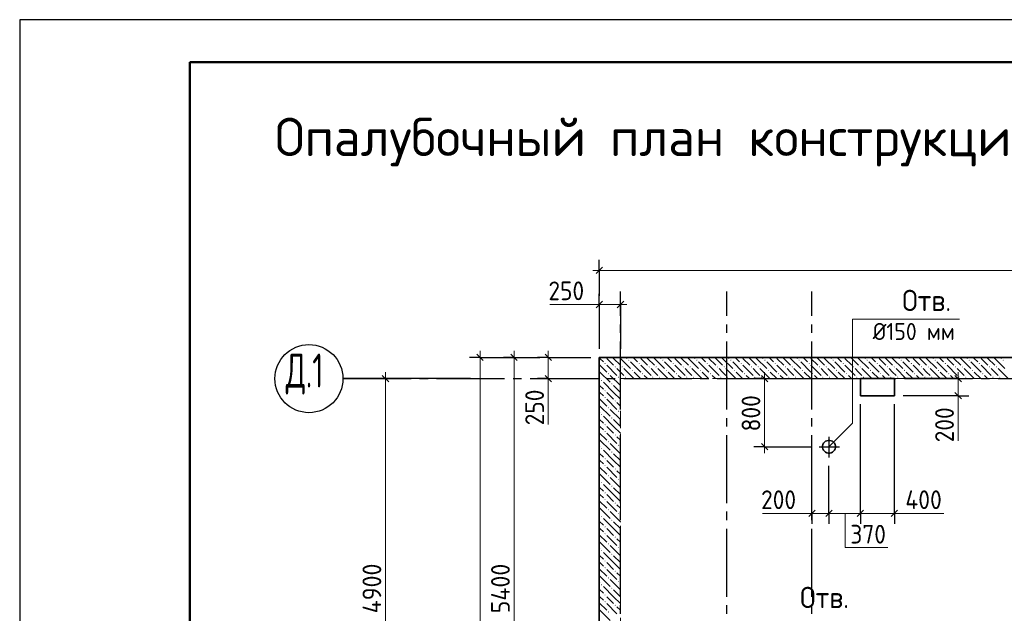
# Model space of a CAD drawing. Header units: millimetres. Extents: x 0 to 59400, y 0 to 42000.
# Tile 4 of 31: x 0 to 11574, y 35025 to 42000. Entities that reach past the tile are written whole.
import ezdxf

# ---------------------------------------------------------------- set-up
doc = ezdxf.new("R2010")
doc.units = ezdxf.units.MM
doc.linetypes.add('______2', pattern=[270, 200, -70])
doc.linetypes.add('______5', pattern=[1100, 800, -100, 100, -100])
for name, color, linetype, lineweight in [('Standard', 7, 'Continuous', 25), ('ЖБ Перекрытие верхний уровень', 7, 'Continuous', 18), ('Общий01', 7, 'Continuous', 13), ('Примечания', 7, 'Continuous', 13), ('Размерная линия_ общее', 7, 'Continuous', 13), ('Текст_ общее', 7, 'Continuous', 25)]:
    doc.layers.add(name, color=color, linetype=linetype, lineweight=lineweight)
doc.layers.add('ЖБ Стена верхний уровень', color=7, linetype='______2', lineweight=13, true_color=0x656565)
doc.layers.add('Оси', color=7, linetype='______5', lineweight=13, true_color=0x656565)
doc.styles.add('ISOCPEUR', font='txt')

msp = doc.modelspace()

# ---------------------------------------------------------------- hatches: boundary and pattern name
at = {"layer": 'ЖБ Стена верхний уровень', "linetype": 'Continuous', "lineweight": 18, "transparency": 33554687}
for points in [[(6874, 37960), (6881, 37966), (6887, 37960), (6881, 37953)], [(7154, 38000), (7161, 38006), (7167, 38000), (7161, 37993)], [(7274, 37960), (7281, 37966), (7287, 37960), (7281, 37953)], [(7554, 38000), (7561, 38006), (7567, 38000), (7561, 37993)], [(7674, 37960), (7681, 37966), (7687, 37960), (7681, 37953)], [(7954, 38000), (7961, 38006), (7967, 38000), (7961, 37993)], [(8074, 37960), (8081, 37966), (8087, 37960), (8081, 37953)], [(8354, 38000), (8361, 38006), (8367, 38000), (8361, 37993)], [(8474, 37960), (8481, 37966), (8487, 37960), (8481, 37953)], [(8754, 38000), (8761, 38006), (8767, 38000), (8761, 37993)], [(8874, 37960), (8881, 37966), (8887, 37960), (8881, 37953)], [(9154, 38000), (9161, 38006), (9167, 38000), (9161, 37993)], [(9274, 37960), (9281, 37966), (9287, 37960), (9281, 37953)], [(9554, 38000), (9561, 38006), (9567, 38000), (9561, 37993)], [(9674, 37960), (9681, 37966), (9687, 37960), (9681, 37953)], [(9954, 38000), (9961, 38006), (9967, 38000), (9961, 37993)], [(10074, 37960), (10081, 37966), (10087, 37960), (10081, 37953)], [(10354, 38000), (10361, 38006), (10367, 38000), (10361, 37993)], [(10474, 37960), (10481, 37966), (10487, 37960), (10481, 37953)], [(10754, 38000), (10761, 38006), (10767, 38000), (10761, 37993)], [(10874, 37960), (10881, 37966), (10887, 37960), (10881, 37953)], [(11154, 38000), (11161, 38006), (11167, 38000), (11161, 37993)], [(11274, 37960), (11281, 37966), (11287, 37960), (11281, 37953)], [(11554, 38000), (11561, 38006), (11567, 38000), (11561, 37993)], [(6994, 37920), (7001, 37926), (7007, 37920), (7001, 37913)], [(7074, 37920), (7081, 37926), (7087, 37920), (7081, 37913)], [(7194, 37880), (7201, 37886), (7207, 37880), (7201, 37873)], [(7394, 37920), (7401, 37926), (7407, 37920), (7401, 37913)], [(7474, 37920), (7481, 37926), (7487, 37920), (7481, 37913)], [(7594, 37880), (7601, 37886), (7607, 37880), (7601, 37873)], [(7794, 37920), (7801, 37926), (7807, 37920), (7801, 37913)], [(7874, 37920), (7881, 37926), (7887, 37920), (7881, 37913)], [(7994, 37880), (8001, 37886), (8007, 37880), (8001, 37873)], [(8194, 37920), (8201, 37926), (8207, 37920), (8201, 37913)], [(8274, 37920), (8281, 37926), (8287, 37920), (8281, 37913)], [(8394, 37880), (8401, 37886), (8407, 37880), (8401, 37873)], [(8594, 37920), (8601, 37926), (8607, 37920), (8601, 37913)], [(8674, 37920), (8681, 37926), (8687, 37920), (8681, 37913)], [(8794, 37880), (8801, 37886), (8807, 37880), (8801, 37873)], [(8994, 37920), (9001, 37926), (9007, 37920), (9001, 37913)], [(9074, 37920), (9081, 37926), (9087, 37920), (9081, 37913)], [(9194, 37880), (9201, 37886), (9207, 37880), (9201, 37873)], [(9394, 37920), (9401, 37926), (9407, 37920), (9401, 37913)], [(9474, 37920), (9481, 37926), (9487, 37920), (9481, 37913)], [(9594, 37880), (9601, 37886), (9607, 37880), (9601, 37873)], [(9794, 37920), (9801, 37926), (9807, 37920), (9801, 37913)], [(9874, 37920), (9881, 37926), (9887, 37920), (9881, 37913)], [(9994, 37880), (10001, 37886), (10007, 37880), (10001, 37873)], [(10194, 37920), (10201, 37926), (10207, 37920), (10201, 37913)], [(10274, 37920), (10281, 37926), (10287, 37920), (10281, 37913)], [(10394, 37880), (10401, 37886), (10407, 37880), (10401, 37873)], [(10594, 37920), (10601, 37926), (10607, 37920), (10601, 37913)], [(10674, 37920), (10681, 37926), (10687, 37920), (10681, 37913)], [(10794, 37880), (10801, 37886), (10807, 37880), (10801, 37873)], [(10994, 37920), (11001, 37926), (11007, 37920), (11001, 37913)], [(11074, 37920), (11081, 37926), (11087, 37920), (11081, 37913)], [(11194, 37880), (11201, 37886), (11207, 37880), (11201, 37873)], [(11394, 37920), (11401, 37926), (11407, 37920), (11401, 37913)], [(11474, 37920), (11481, 37926), (11487, 37920), (11481, 37913)], [(6834, 37760), (6841, 37766), (6847, 37760), (6841, 37753)], [(6914, 37840), (6921, 37846), (6927, 37840), (6921, 37833)], [(7034, 37800), (7041, 37806), (7047, 37800), (7041, 37793)], [(7114, 37800), (7121, 37806), (7127, 37800), (7121, 37793)], [(7314, 37840), (7321, 37846), (7327, 37840), (7321, 37833)], [(7434, 37800), (7441, 37806), (7447, 37800), (7441, 37793)], [(7514, 37800), (7521, 37806), (7527, 37800), (7521, 37793)], [(7714, 37840), (7721, 37846), (7727, 37840), (7721, 37833)], [(7834, 37800), (7841, 37806), (7847, 37800), (7841, 37793)], [(7914, 37800), (7921, 37806), (7927, 37800), (7921, 37793)], [(8114, 37840), (8121, 37846), (8127, 37840), (8121, 37833)], [(8234, 37800), (8241, 37806), (8247, 37800), (8241, 37793)], [(8314, 37800), (8321, 37806), (8327, 37800), (8321, 37793)], [(8514, 37840), (8521, 37846), (8527, 37840), (8521, 37833)], [(8634, 37800), (8641, 37806), (8647, 37800), (8641, 37793)], [(8714, 37800), (8721, 37806), (8727, 37800), (8721, 37793)], [(8914, 37840), (8921, 37846), (8927, 37840), (8921, 37833)], [(9034, 37800), (9041, 37806), (9047, 37800), (9041, 37793)], [(9114, 37800), (9121, 37806), (9127, 37800), (9121, 37793)], [(9314, 37840), (9321, 37846), (9327, 37840), (9321, 37833)], [(9434, 37800), (9441, 37806), (9447, 37800), (9441, 37793)], [(9514, 37800), (9521, 37806), (9527, 37800), (9521, 37793)], [(9714, 37840), (9721, 37846), (9727, 37840), (9721, 37833)], [(9834, 37800), (9841, 37806), (9847, 37800), (9841, 37793)], [(9914, 37800), (9921, 37806), (9927, 37800), (9921, 37793)], [(10114, 37840), (10121, 37846), (10127, 37840), (10121, 37833)], [(10234, 37800), (10241, 37806), (10247, 37800), (10241, 37793)], [(10314, 37800), (10321, 37806), (10327, 37800), (10321, 37793)], [(10514, 37840), (10521, 37846), (10527, 37840), (10521, 37833)], [(10634, 37800), (10641, 37806), (10647, 37800), (10641, 37793)], [(10714, 37800), (10721, 37806), (10727, 37800), (10721, 37793)], [(10914, 37840), (10921, 37846), (10927, 37840), (10921, 37833)], [(11034, 37800), (11041, 37806), (11047, 37800), (11041, 37793)], [(11114, 37800), (11121, 37806), (11127, 37800), (11121, 37793)], [(11314, 37840), (11321, 37846), (11327, 37840), (11321, 37833)], [(11434, 37800), (11441, 37806), (11447, 37800), (11441, 37793)], [(11514, 37800), (11521, 37806), (11527, 37800), (11521, 37793)], [(6874, 37640), (6881, 37646), (6887, 37640), (6881, 37633)], [(6954, 37720), (6961, 37726), (6967, 37720), (6961, 37713)], [(6874, 37560), (6881, 37566), (6887, 37560), (6881, 37553)], [(6994, 37520), (7001, 37526), (7007, 37520), (7001, 37513)], [(6914, 37440), (6921, 37446), (6927, 37440), (6921, 37433)], [(7034, 37400), (7041, 37406), (7047, 37400), (7041, 37393)], [(6834, 37360), (6841, 37366), (6847, 37360), (6841, 37353)], [(6954, 37320), (6961, 37326), (6967, 37320), (6961, 37313)], [(6874, 37240), (6881, 37246), (6887, 37240), (6881, 37233)], [(6874, 37160), (6881, 37166), (6887, 37160), (6881, 37153)], [(6914, 37040), (6921, 37046), (6927, 37040), (6921, 37033)], [(6994, 37120), (7001, 37126), (7007, 37120), (7001, 37113)], [(6834, 36960), (6841, 36966), (6847, 36960), (6841, 36953)], [(6954, 36920), (6961, 36926), (6967, 36920), (6961, 36913)], [(7034, 37000), (7041, 37006), (7047, 37000), (7041, 36993)], [(6874, 36840), (6881, 36846), (6887, 36840), (6881, 36833)], [(6874, 36760), (6881, 36766), (6887, 36760), (6881, 36753)], [(6994, 36720), (7001, 36726), (7007, 36720), (7001, 36713)], [(6914, 36640), (6921, 36646), (6927, 36640), (6921, 36633)], [(7034, 36600), (7041, 36606), (7047, 36600), (7041, 36593)], [(6834, 36560), (6841, 36566), (6847, 36560), (6841, 36553)], [(6954, 36520), (6961, 36526), (6967, 36520), (6961, 36513)], [(6874, 36440), (6881, 36446), (6887, 36440), (6881, 36433)], [(6874, 36360), (6881, 36366), (6887, 36360), (6881, 36353)], [(6914, 36240), (6921, 36246), (6927, 36240), (6921, 36233)], [(6994, 36320), (7001, 36326), (7007, 36320), (7001, 36313)], [(6834, 36160), (6841, 36166), (6847, 36160), (6841, 36153)], [(6954, 36120), (6961, 36126), (6967, 36120), (6961, 36113)], [(7034, 36200), (7041, 36206), (7047, 36200), (7041, 36193)], [(6874, 36040), (6881, 36046), (6887, 36040), (6881, 36033)], [(6874, 35960), (6881, 35966), (6887, 35960), (6881, 35953)], [(6994, 35920), (7001, 35926), (7007, 35920), (7001, 35913)], [(6834, 35760), (6841, 35766), (6847, 35760), (6841, 35753)], [(6914, 35840), (6921, 35846), (6927, 35840), (6921, 35833)], [(7034, 35800), (7041, 35806), (7047, 35800), (7041, 35793)], [(6954, 35720), (6961, 35726), (6967, 35720), (6961, 35713)], [(6874, 35640), (6881, 35646), (6887, 35640), (6881, 35633)], [(6874, 35560), (6881, 35566), (6887, 35560), (6881, 35553)], [(6914, 35440), (6921, 35446), (6927, 35440), (6921, 35433)], [(6994, 35520), (7001, 35526), (7007, 35520), (7001, 35513)], [(6834, 35360), (6841, 35366), (6847, 35360), (6841, 35353)], [(6954, 35320), (6961, 35326), (6967, 35320), (6961, 35313)], [(7034, 35400), (7041, 35406), (7047, 35400), (7041, 35393)], [(6874, 35240), (6881, 35246), (6887, 35240), (6881, 35233)], [(6874, 35160), (6881, 35166), (6887, 35160), (6881, 35153)], [(6994, 35120), (7001, 35126), (7007, 35120), (7001, 35113)], [(6914, 35040), (6921, 35046), (6927, 35040), (6921, 35033)]]:
    msp.add_hatch(color=7, dxfattribs=at).paths.add_polyline_path(points, flags=16)

# ---------------------------------------------------------------- linework, layer by layer
at = {"layer": 'Standard', "color": 7, "linetype": 'Continuous', "lineweight": 25, "transparency": 33554687}
msp.add_line((2000, 41500), (2000, 1058), dxfattribs=at)
msp.add_lwpolyline([(0, 0), (59400, 0), (59400, 42000), (0, 42000), (0, 0)], close=True, dxfattribs=at)
at = {"layer": 'Standard', "color": 7, "linetype": 'Continuous', "lineweight": 13, "transparency": 33554687}
for points in [[(59400, 42000), (0, 42000), (0, 19532), (59400, 19532), (59400, 42000)], [(6813, 19282), (55406, 19282), (55406, 38032), (6813, 38032), (6813, 19282)], [(6813, 19532), (55406, 19532), (55406, 38032), (6813, 38032), (6813, 19532)]]:
    msp.add_lwpolyline(points, dxfattribs=at)
at = {"layer": 'Standard', "color": 7, "linetype": 'Continuous', "lineweight": 50, "transparency": 33554687}
msp.add_lwpolyline([(2000, 41500), (58900, 41500), (58900, 500), (2000, 500), (2000, 41500)], close=True, dxfattribs=at)
at = {"layer": 'Standard', "color": 7, "linetype": 'Continuous', "lineweight": 18, "transparency": 33554687}
msp.add_lwpolyline([(58900, 41500), (2000, 41500), (2000, 6000), (58900, 6000), (58900, 41500)], dxfattribs=at)
at = {"layer": 'ЖБ Перекрытие верхний уровень', "color": 7, "linetype": 'Continuous', "lineweight": 35, "transparency": 33554687}
for p, q in [((25313, 38032), (6813, 38032)), ((6813, 38032), (6813, 32632)), ((10283, 37782), (9883, 37782)), ((9883, 37782), (9883, 37582)), ((10283, 37582), (10283, 37782)), ((9883, 37582), (10283, 37582)), ((9473, 37046), (9459, 37035)), ((9488, 37053), (9473, 37046)), ((9504, 37057), (9488, 37053)), ((9521, 37057), (9504, 37057)), ((9538, 37053), (9521, 37057)), ((9553, 37046), (9538, 37053)), ((9566, 37035), (9553, 37046)), ((9442, 37007), (9438, 36990)), ((9438, 36990), (9438, 36974)), ((9438, 36974), (9442, 36957)), ((9449, 37022), (9442, 37007)), ((9442, 36957), (9449, 36942)), ((9459, 37035), (9449, 37022)), ((9449, 36942), (9459, 36929)), ((9459, 36929), (9473, 36918)), ((9553, 36918), (9566, 36929)), ((9577, 37022), (9566, 37035)), ((9566, 36929), (9577, 36942)), ((9584, 37007), (9577, 37022)), ((9577, 36942), (9584, 36957)), ((9588, 36990), (9584, 37007)), ((9584, 36957), (9588, 36974)), ((9588, 36974), (9588, 36990)), ((9473, 36918), (9488, 36911)), ((9488, 36911), (9504, 36907)), ((9504, 36907), (9521, 36907)), ((9521, 36907), (9538, 36911)), ((9538, 36911), (9553, 36918))]:
    msp.add_line(p, q, dxfattribs=at)
at = {"layer": 'ЖБ Стена верхний уровень', "color": 251, "linetype": '______2', "lineweight": 13, "true_color": 0x656565, "transparency": 33554687}
for p, q in [((7063, 38032), (6813, 38032)), ((6813, 38032), (6813, 32632)), ((25313, 38032), (7063, 38032)), ((7063, 37782), (25063, 37782)), ((7063, 32882), (7063, 37782))]:
    msp.add_line(p, q, dxfattribs=at)
at = {"layer": 'ЖБ Стена верхний уровень', "color": 9, "linetype": 'Continuous', "lineweight": 18, "true_color": 0xc7c7c7, "transparency": 33554687}
for p, q in [((6821, 38020), (6813, 38027)), ((6861, 37980), (6821, 38020)), ((6901, 38020), (6981, 37940)), ((6981, 38020), (6968, 38032)), ((6981, 38020), (7061, 37940)), ((7048, 38032), (7061, 38020)), ((7061, 38020), (7063, 38017)), ((7063, 38017), (7181, 37900)), ((7128, 38032), (7141, 38020)), ((7181, 37980), (7301, 37860)), ((7221, 38020), (7208, 38032)), ((7261, 37980), (7221, 38020)), ((7301, 38020), (7381, 37940)), ((7381, 38020), (7368, 38032)), ((7381, 38020), (7461, 37940)), ((7448, 38032), (7461, 38020)), ((7461, 38020), (7581, 37900)), ((7528, 38032), (7541, 38020)), ((7581, 37980), (7701, 37860)), ((7621, 38020), (7608, 38032)), ((7661, 37980), (7621, 38020)), ((7701, 38020), (7781, 37940)), ((7781, 38020), (7768, 38032)), ((7781, 38020), (7861, 37940)), ((7848, 38032), (7861, 38020)), ((7861, 38020), (7981, 37900)), ((7928, 38032), (7941, 38020)), ((7981, 37980), (8101, 37860)), ((8021, 38020), (8008, 38032)), ((8061, 37980), (8021, 38020)), ((8101, 38020), (8181, 37940)), ((8181, 38020), (8168, 38032)), ((8181, 38020), (8261, 37940)), ((8248, 38032), (8261, 38020)), ((8261, 38020), (8381, 37900)), ((8328, 38032), (8341, 38020)), ((8381, 37980), (8501, 37860)), ((8421, 38020), (8408, 38032)), ((8461, 37980), (8421, 38020)), ((8501, 38020), (8581, 37940)), ((8581, 38020), (8568, 38032)), ((8581, 38020), (8661, 37940)), ((8648, 38032), (8661, 38020)), ((8661, 38020), (8781, 37900)), ((8728, 38032), (8741, 38020)), ((8781, 37980), (8901, 37860)), ((8821, 38020), (8808, 38032)), ((8861, 37980), (8821, 38020)), ((8901, 38020), (8981, 37940)), ((8981, 38020), (8968, 38032)), ((8981, 38020), (9061, 37940)), ((9048, 38032), (9061, 38020)), ((9061, 38020), (9181, 37900)), ((9128, 38032), (9141, 38020)), ((9181, 37980), (9301, 37860)), ((9221, 38020), (9208, 38032)), ((9261, 37980), (9221, 38020)), ((9301, 38020), (9381, 37940)), ((9381, 38020), (9368, 38032)), ((9381, 38020), (9461, 37940)), ((9448, 38032), (9461, 38020)), ((9461, 38020), (9581, 37900)), ((9528, 38032), (9541, 38020)), ((9581, 37980), (9701, 37860)), ((9621, 38020), (9608, 38032)), ((9661, 37980), (9621, 38020)), ((9701, 38020), (9781, 37940)), ((9781, 38020), (9768, 38032)), ((9781, 38020), (9861, 37940)), ((9848, 38032), (9861, 38020)), ((9861, 38020), (9981, 37900)), ((9928, 38032), (9941, 38020)), ((9981, 37980), (10101, 37860)), ((10021, 38020), (10008, 38032)), ((10061, 37980), (10021, 38020)), ((10101, 38020), (10181, 37940)), ((10181, 38020), (10168, 38032)), ((10181, 38020), (10261, 37940)), ((10248, 38032), (10261, 38020)), ((10261, 38020), (10381, 37900)), ((10328, 38032), (10341, 38020)), ((10381, 37980), (10501, 37860)), ((10421, 38020), (10408, 38032)), ((10461, 37980), (10421, 38020)), ((10501, 38020), (10581, 37940)), ((10581, 38020), (10568, 38032)), ((10581, 38020), (10661, 37940)), ((10648, 38032), (10661, 38020)), ((10661, 38020), (10781, 37900)), ((10728, 38032), (10741, 38020)), ((10781, 37980), (10901, 37860)), ((10821, 38020), (10808, 38032)), ((10861, 37980), (10821, 38020)), ((10901, 38020), (10981, 37940)), ((10981, 38020), (10968, 38032)), ((10981, 38020), (11061, 37940)), ((11048, 38032), (11061, 38020)), ((11061, 38020), (11181, 37900)), ((11128, 38032), (11141, 38020)), ((11181, 37980), (11301, 37860)), ((11221, 38020), (11208, 38032)), ((11261, 37980), (11221, 38020)), ((11301, 38020), (11381, 37940)), ((11381, 38020), (11368, 38032)), ((11381, 38020), (11461, 37940)), ((11448, 38032), (11461, 38020)), ((11461, 38020), (11581, 37900)), ((11528, 38032), (11541, 38020)), ((6813, 37947), (6901, 37860)), ((6821, 37860), (6941, 37740)), ((6901, 37940), (7021, 37820)), ((7061, 37860), (7021, 37900)), ((7063, 37857), (7061, 37860)), ((7101, 37820), (7063, 37857)), ((7101, 37900), (7218, 37782)), ((7221, 37860), (7298, 37782)), ((7301, 37940), (7421, 37820)), ((7461, 37860), (7421, 37900)), ((7501, 37820), (7461, 37860)), ((7501, 37900), (7618, 37782)), ((7621, 37860), (7698, 37782)), ((7701, 37940), (7821, 37820)), ((7861, 37860), (7821, 37900)), ((7901, 37820), (7861, 37860)), ((7901, 37900), (8018, 37782)), ((8021, 37860), (8098, 37782)), ((8101, 37940), (8221, 37820)), ((8261, 37860), (8221, 37900)), ((8301, 37820), (8261, 37860)), ((8301, 37900), (8418, 37782)), ((8421, 37860), (8498, 37782)), ((8501, 37940), (8621, 37820)), ((8661, 37860), (8621, 37900)), ((8701, 37820), (8661, 37860)), ((8701, 37900), (8818, 37782)), ((8821, 37860), (8898, 37782)), ((8901, 37940), (9021, 37820)), ((9061, 37860), (9021, 37900)), ((9101, 37820), (9061, 37860)), ((9101, 37900), (9218, 37782)), ((9221, 37860), (9298, 37782)), ((9301, 37940), (9421, 37820)), ((9461, 37860), (9421, 37900)), ((9501, 37820), (9461, 37860)), ((9501, 37900), (9618, 37782)), ((9621, 37860), (9698, 37782)), ((9701, 37940), (9821, 37820)), ((9861, 37860), (9821, 37900)), ((9901, 37820), (9861, 37860)), ((9901, 37900), (10018, 37782)), ((10021, 37860), (10098, 37782)), ((10101, 37940), (10221, 37820)), ((10261, 37860), (10221, 37900)), ((10301, 37820), (10261, 37860)), ((10301, 37900), (10418, 37782)), ((10421, 37860), (10498, 37782)), ((10501, 37940), (10621, 37820)), ((10661, 37860), (10621, 37900)), ((10701, 37820), (10661, 37860)), ((10701, 37900), (10818, 37782)), ((10821, 37860), (10898, 37782)), ((10901, 37940), (11021, 37820)), ((11061, 37860), (11021, 37900)), ((11101, 37820), (11061, 37860)), ((11101, 37900), (11218, 37782)), ((11221, 37860), (11298, 37782)), ((11301, 37940), (11421, 37820)), ((11461, 37860), (11421, 37900)), ((11501, 37820), (11461, 37860)), ((11501, 37900), (11618, 37782)), ((6813, 37787), (6821, 37780)), ((6981, 37620), (6861, 37740)), ((7061, 37700), (6941, 37820)), ((7061, 37780), (7063, 37777)), ((7378, 37782), (7341, 37820)), ((7778, 37782), (7741, 37820)), ((8178, 37782), (8141, 37820)), ((8578, 37782), (8541, 37820)), ((8978, 37782), (8941, 37820)), ((9378, 37782), (9341, 37820)), ((9778, 37782), (9741, 37820)), ((10178, 37782), (10141, 37820)), ((10578, 37782), (10541, 37820)), ((10978, 37782), (10941, 37820)), ((11378, 37782), (11341, 37820)), ((6813, 37707), (6861, 37660)), ((6821, 37620), (6813, 37627)), ((6861, 37580), (6821, 37620)), ((6901, 37620), (6981, 37540)), ((6981, 37700), (7061, 37620)), ((6981, 37620), (7061, 37540)), ((7061, 37700), (7063, 37697)), ((7061, 37620), (7063, 37617)), ((6813, 37547), (6901, 37460)), ((6901, 37540), (7021, 37420)), ((7061, 37460), (7021, 37500)), ((6813, 37387), (6821, 37380)), ((6821, 37460), (6941, 37340)), ((7061, 37300), (6941, 37420)), ((7063, 37457), (7061, 37460)), ((6813, 37307), (6861, 37260)), ((6981, 37220), (6861, 37340)), ((6981, 37300), (7061, 37220)), ((7061, 37380), (7063, 37377)), ((7061, 37300), (7063, 37297)), ((6821, 37220), (6813, 37227)), ((6861, 37180), (6821, 37220)), ((6901, 37220), (6981, 37140)), ((6981, 37220), (7061, 37140)), ((7061, 37220), (7063, 37217)), ((6813, 37147), (6901, 37060)), ((6821, 37060), (6941, 36940)), ((6901, 37140), (7021, 37020)), ((7061, 37060), (7021, 37100)), ((7063, 37057), (7061, 37060)), ((6813, 36987), (6821, 36980)), ((6981, 36820), (6861, 36940)), ((7061, 36900), (6941, 37020)), ((7061, 36980), (7063, 36977)), ((6813, 36907), (6861, 36860)), ((6821, 36820), (6813, 36827)), ((6861, 36780), (6821, 36820)), ((6901, 36820), (6981, 36740)), ((6981, 36900), (7061, 36820)), ((6981, 36820), (7061, 36740)), ((7061, 36900), (7063, 36897)), ((7061, 36820), (7063, 36817)), ((6813, 36747), (6901, 36660)), ((6901, 36740), (7021, 36620)), ((7061, 36660), (7021, 36700)), ((6813, 36587), (6821, 36580)), ((6821, 36660), (6941, 36540)), ((7061, 36500), (6941, 36620)), ((7063, 36657), (7061, 36660)), ((7061, 36580), (7063, 36577)), ((6813, 36507), (6861, 36460)), ((6981, 36420), (6861, 36540)), ((6981, 36500), (7061, 36420)), ((7061, 36500), (7063, 36497)), ((6821, 36420), (6813, 36427)), ((6813, 36347), (6901, 36260)), ((6861, 36380), (6821, 36420)), ((6901, 36420), (6981, 36340)), ((6981, 36420), (7061, 36340)), ((7061, 36420), (7063, 36417)), ((6821, 36260), (6941, 36140)), ((6901, 36340), (7021, 36220)), ((7061, 36260), (7021, 36300)), ((7063, 36257), (7061, 36260)), ((6813, 36187), (6821, 36180)), ((6981, 36020), (6861, 36140)), ((7061, 36100), (6941, 36220)), ((7061, 36180), (7063, 36177)), ((6813, 36107), (6861, 36060)), ((6821, 36020), (6813, 36027)), ((6861, 35980), (6821, 36020)), ((6901, 36020), (6981, 35940)), ((6981, 36100), (7061, 36020)), ((6981, 36020), (7061, 35940)), ((7061, 36100), (7063, 36097)), ((7061, 36020), (7063, 36017)), ((6813, 35947), (6901, 35860)), ((6901, 35940), (7021, 35820)), ((7061, 35860), (7021, 35900)), ((6813, 35787), (6821, 35780)), ((6821, 35860), (6941, 35740)), ((7061, 35700), (6941, 35820)), ((7063, 35857), (7061, 35860)), ((7061, 35780), (7063, 35777)), ((6813, 35707), (6861, 35660)), ((6981, 35620), (6861, 35740)), ((6981, 35700), (7061, 35620)), ((7061, 35700), (7063, 35697)), ((6821, 35620), (6813, 35627)), ((6813, 35547), (6901, 35460)), ((6861, 35580), (6821, 35620)), ((6901, 35620), (6981, 35540)), ((6901, 35540), (7021, 35420)), ((6981, 35620), (7061, 35540)), ((7061, 35620), (7063, 35617)), ((6821, 35460), (6941, 35340)), ((7061, 35300), (6941, 35420)), ((7061, 35460), (7021, 35500)), ((7063, 35457), (7061, 35460)), ((6813, 35387), (6821, 35380)), ((6813, 35307), (6861, 35260)), ((6981, 35220), (6861, 35340)), ((7061, 35380), (7063, 35377)), ((6821, 35220), (6813, 35227)), ((6861, 35180), (6821, 35220)), ((6901, 35220), (6981, 35140)), ((6981, 35300), (7061, 35220)), ((6981, 35220), (7061, 35140)), ((7061, 35300), (7063, 35297)), ((7061, 35220), (7063, 35217)), ((6813, 35147), (6901, 35060)), ((6901, 35140), (7021, 35020)), ((7061, 35060), (7021, 35100)), ((6821, 35060), (6941, 34940)), ((7063, 35057), (7061, 35060))]:
    msp.add_line(p, q, dxfattribs=at)
at = {"layer": 'Общий01', "color": 7, "linetype": 'Continuous', "lineweight": 13, "transparency": 33554687}
msp.add_lwpolyline([(11048, 38482), (9789, 38482), (9789, 37258), (9513, 36982)], dxfattribs=at)
at = {"layer": 'Оси', "color": 8, "linetype": '______5', "lineweight": -3, "transparency": 33554687}
for p, q in [((7063, 16519), (7063, 38805)), ((8313, 16519), (8313, 38805)), ((9313, 16519), (9313, 38805)), ((3800, 37782), (27445, 37782)), ((9513, 37097), (9513, 36857)), ((9398, 36982), (9638, 36982))]:
    msp.add_line(p, q, dxfattribs=at)
at = {"layer": 'Оси', "color": 7, "linetype": 'Continuous', "lineweight": 25, "transparency": 33554687}
msp.add_line((5300, 37782), (3800, 37782), dxfattribs=at)
msp.add_circle((3400, 37782), 400, dxfattribs=at)
at = {"layer": 'Примечания', "color": 7, "linetype": 'Continuous', "lineweight": 13, "transparency": 33554687}
for p, q in [((6813, 38654), (6233, 38654)), ((6213, 37782), (6213, 37242)), ((11031, 37582), (11031, 37052)), ((8733, 36199), (9313, 36199)), ((10283, 36199), (10863, 36199))]:
    msp.add_line(p, q, dxfattribs=at)
msp.add_lwpolyline([(9704, 36199), (9704, 35799), (10204, 35799)], dxfattribs=at)
at = {"layer": 'Размерная линия_ общее', "color": 253, "linetype": 'Continuous', "lineweight": -3, "true_color": 0xa0a0a0, "transparency": 33554687}
for p, q in [((6813, 39054), (6813, 39179)), ((6813, 39054), (6813, 38929)), ((6813, 39054), (6813, 38754)), ((6813, 38654), (6813, 38779)), ((7063, 38654), (7063, 38779)), ((6813, 38654), (6813, 38529)), ((6813, 38654), (6813, 38132)), ((7063, 38654), (7063, 38529)), ((7063, 38654), (7063, 38132)), ((5411, 38032), (5286, 38032)), ((5411, 38032), (5536, 38032)), ((5411, 38032), (5861, 38032)), ((5811, 38032), (5686, 38032)), ((5811, 38032), (5936, 38032)), ((5811, 38032), (6113, 38032)), ((6213, 38032), (6088, 38032)), ((6213, 38032), (6338, 38032)), ((6213, 38032), (6713, 38032)), ((4300, 37782), (4000, 37782)), ((4300, 37782), (4175, 37782)), ((4300, 37782), (4425, 37782)), ((6213, 37782), (6088, 37782)), ((6213, 37782), (6338, 37782)), ((6213, 37782), (6715, 37782)), ((8756, 37782), (8631, 37782)), ((8756, 37782), (8881, 37782)), ((8756, 37782), (9298, 37782)), ((11031, 37782), (10383, 37782)), ((11031, 37782), (10906, 37782)), ((11031, 37782), (11156, 37782)), ((11031, 37582), (10383, 37582)), ((11031, 37582), (10906, 37582)), ((11031, 37582), (11156, 37582)), ((8756, 36982), (8631, 36982)), ((8756, 36982), (8881, 36982)), ((8756, 36982), (9298, 36982)), ((9313, 36199), (9313, 36324)), ((9513, 36199), (9513, 36324)), ((9883, 36199), (9883, 36324)), ((10283, 36199), (10283, 36324)), ((9313, 36199), (9313, 36074)), ((9513, 36199), (9513, 36074)), ((9883, 36199), (9883, 36074)), ((10283, 36199), (10283, 36074))]:
    msp.add_line(p, q, dxfattribs=at)
at = {"layer": 'Размерная линия_ общее', "color": 7, "linetype": 'Continuous', "lineweight": 13, "transparency": 33554687}
for p, q in [((6813, 39054), (6738, 39054)), ((6813, 39054), (25313, 39054)), ((6813, 38654), (6738, 38654)), ((7063, 38654), (6813, 38654)), ((7063, 38654), (7138, 38654)), ((5411, 38032), (5411, 38107)), ((5811, 38032), (5811, 38107)), ((6213, 38032), (6213, 38107)), ((6213, 38032), (6213, 37782)), ((4300, 37782), (4300, 37857)), ((8756, 37782), (8756, 37857)), ((11031, 37782), (11031, 37857)), ((4300, 32882), (4300, 37782)), ((6213, 37782), (6213, 37707)), ((11031, 37782), (11031, 37582)), ((11031, 37582), (11031, 37507)), ((8756, 36982), (8756, 36907)), ((9313, 36199), (9238, 36199)), ((9513, 36199), (9313, 36199)), ((9883, 36199), (9513, 36199)), ((10283, 36199), (10358, 36199))]:
    msp.add_line(p, q, dxfattribs=at)
at = {"layer": 'Размерная линия_ общее', "color": 7, "linetype": 'Continuous', "lineweight": 25, "transparency": 33554687}
for p, q in [((6775, 39016), (6850, 39091)), ((6850, 38691), (6775, 38616)), ((7100, 38691), (7025, 38616)), ((5373, 38069), (5448, 37994)), ((5773, 38069), (5848, 37994)), ((6175, 38069), (6250, 37994)), ((4338, 37745), (4262, 37820)), ((6175, 37820), (6250, 37745)), ((8793, 37745), (8718, 37820)), ((10994, 37820), (11069, 37745)), ((10994, 37620), (11069, 37545)), ((8793, 36945), (8718, 37020)), ((9350, 36237), (9275, 36162)), ((9550, 36237), (9475, 36162)), ((9920, 36237), (9845, 36162)), ((10320, 36237), (10245, 36162))]:
    msp.add_line(p, q, dxfattribs=at)
at = {"layer": 'Размерная линия_ общее', "color": 7, "linetype": 'Continuous', "lineweight": 13, "transparency": 33554687}
for points in [[(5411, 38032), (5411, 28330), (5411, 28330), (5411, 19532)], [(5811, 38032), (5811, 34919), (5811, 34919), (5811, 32632)], [(8756, 36982), (8756, 37055), (8756, 37055), (8756, 37782)], [(10283, 36199), (10238, 36199), (10238, 36199), (9883, 36199)]]:
    msp.add_lwpolyline(points, dxfattribs=at)
at = {"layer": 'Размерная линия_ общее', "color": 253, "linetype": 'Continuous', "lineweight": -3, "true_color": 0xa0a0a0, "transparency": 33554687}
for points in [[(9883, 36199), (9883, 36216), (9883, 36216), (9883, 37482)], [(10283, 36199), (10283, 36216), (10283, 36216), (10283, 37482)], [(9313, 36199), (9313, 36216), (9313, 36216), (9313, 36757)], [(9513, 36199), (9513, 36216), (9513, 36216), (9513, 36757)]]:
    msp.add_lwpolyline(points, dxfattribs=at)

# ---------------------------------------------------------------- texts
at = {"layer": 'Общий01', "color": 7, "linetype": 'Continuous', "lineweight": 25, "transparency": 33554687, "attachment_point": 7, "style": 'ISOCPEUR'}
for s, insert, char_height, width in [('\\W0.93;Отв.', (10373, 38576), 250, 790.95), ('\\W0.93;Ø150 мм', (10027, 38236), 200, 1112.36), ('\\W0.93;Отв.', (9173, 35086), 250, 790.95)]:
    msp.add_mtext(s, dxfattribs=dict(at, insert=insert, char_height=char_height, width=width))
at = {"layer": 'Оси', "color": 7, "linetype": 'Continuous', "lineweight": 35, "transparency": 33554687, "insert": (3128, 37595), "char_height": 400, "width": 673.3, "attachment_point": 7, "style": 'ISOCPEUR'}
msp.add_mtext('\\W0.65;Д.1', dxfattribs=at)
at = {"layer": 'Размерная линия_ общее', "color": 7, "linetype": 'Continuous', "lineweight": 25, "transparency": 33554687, "char_height": 220, "attachment_point": 7, "style": 'ISOCPEUR'}
for s, insert, width in [('\\W0.91;250', (6215, 38704), 561.98), ('\\W0.91;200', (8715, 36249), 561.98), ('\\W0.92;400', (10410, 36249), 584.44), ('\\W0.91;370', (9764, 35844), 561.98)]:
    msp.add_mtext(s, dxfattribs=dict(at, insert=insert, width=width))
at = {"layer": 'Размерная линия_ общее', "color": 7, "linetype": 'Continuous', "lineweight": 25, "transparency": 33554687, "char_height": 220, "attachment_point": 7, "rotation": 90, "style": 'ISOCPEUR'}
for s, insert, width in [('\\W0.91;250', (6163, 37234), 561.99), ('\\W0.91;800', (8706, 37162), 561.98), ('\\W0.91;200', (10981, 37034), 561.99), ('\\W0.93;4900', (4250, 35024), 740.39), ('\\W0.93;5400', (5761, 35024), 740.39)]:
    msp.add_mtext(s, dxfattribs=dict(at, insert=insert, width=width))
at = {"layer": 'Текст_ общее', "color": 7, "linetype": 'Continuous', "lineweight": 50, "transparency": 33554687, "insert": (3000, 40275), "char_height": 450, "width": 17313.68, "attachment_point": 7, "style": 'ISOCPEUR'}
msp.add_mtext('\\W0.99;Опалубочный план конструкции плиты перекрытия подвала', dxfattribs=at)

doc.saveas('drawing.dxf')
